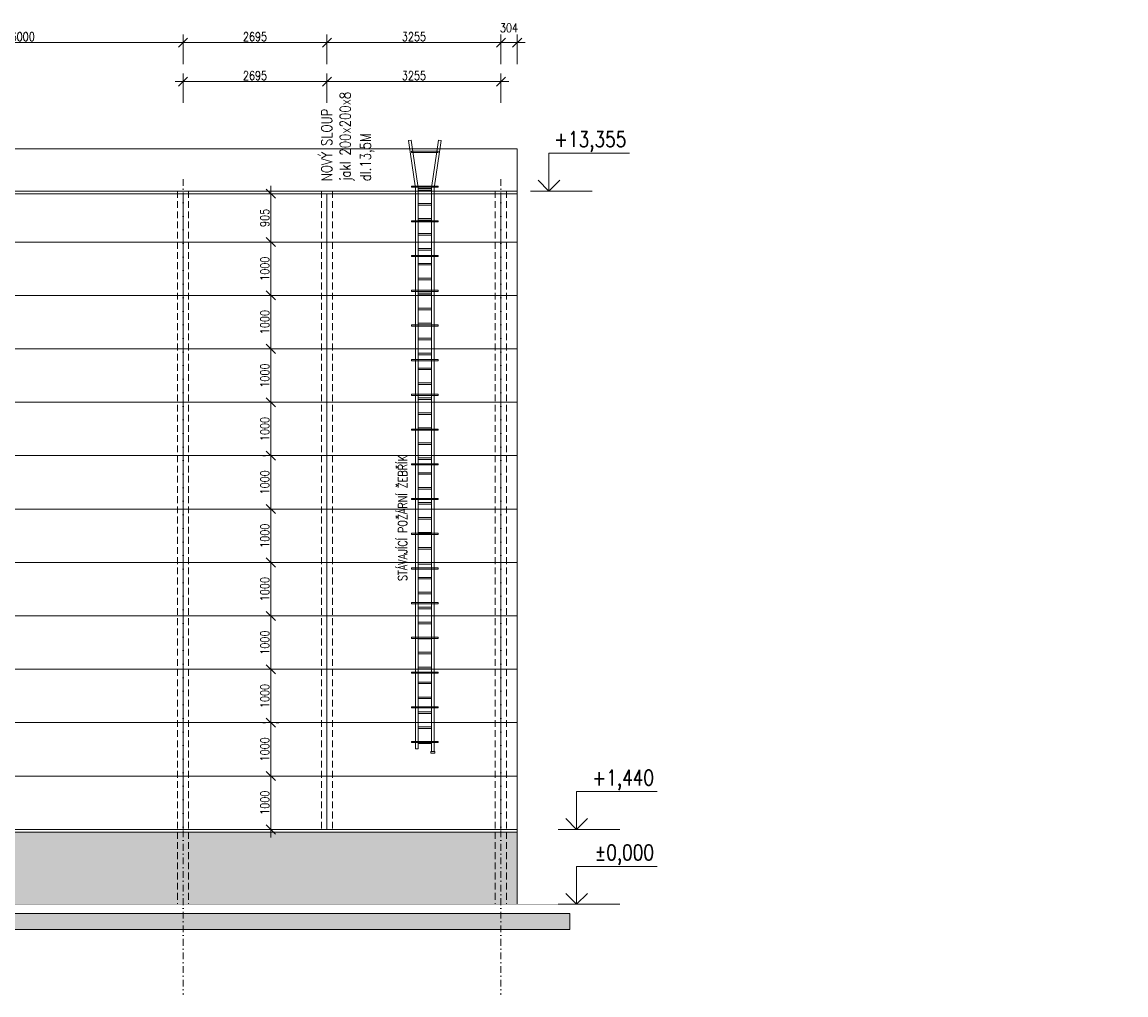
# Model space of a CAD drawing. Header units: millimetres. Extents: x -485339 to 350584, y -1189934 to 0.
# Tile 117 of 178: x -52893 to -32230, y -974337 to -956120. Entities that reach past the tile are written whole.
import ezdxf
from ezdxf.enums import TextEntityAlignment as Align

# ---------------------------------------------------------------- set-up
doc = ezdxf.new("R2010")
doc.units = ezdxf.units.MM
doc.header["$LTSCALE"] = 10
doc.linetypes.add('DASHDOT', pattern=[25.4, 12.7, -6.35, 0, -6.35])
doc.linetypes.add('ČÁRKOVANÁ', pattern=[19.05, 12.7, -6.35])
doc.layers.get('Defpoints').update_dxf_attribs({"color": 201})
for name, color, linetype, lineweight in [('N_kóty', 10, 'Continuous', 18), ('N_popis', 10, 'Continuous', 18), ('N_popis_fasáda', 212, 'Continuous', 18), ('N_čáry_obv.plášt', 212, 'Continuous', 18), ('N_šrary', 10, 'Continuous', 18), ('St_kóty_výškové', 132, 'Continuous', 18), ('St_popis', 250, 'Continuous', 18), ('St_sloupy_opláštění_pohled', 25, 'ČÁRKOVANÁ', 18), ('St_čáry_obrys', 5, 'Continuous', 35), ('St_čáry_plné', 250, 'Continuous', 18), ('St_šrafy', 250, 'Continuous', 18)]:
    doc.layers.add(name, color=color, linetype=linetype, lineweight=lineweight)
doc.styles.add('ROMANS', font='romans.shx', dxfattribs={"width": 0.8})
doc.styles.get("Standard").update_dxf_attribs({"font": 'simplex.shx', "width": 0.8})
doc.dimstyles.new('stavebníM100', dxfattribs={"dimtxt": 165, "dimasz": 170, "dimexe": 150, "dimexo": 100, "dimgap": 30, "dimtad": 1, "dimdec": 0, "dimtxsty": 'Standard', "dimblk": 'OBLIQUE', "dimcen": -2.5, "dimdle": 150, "dimclrd": 256, "dimclre": 256, "dimclrt": 256, "dimadec": 4, "dimazin": 0, "dimtfac": 1, "dimtdec": 0, "dimtmove": 2, "dimatfit": 3, "dimldrblk": 'OBLIQUE', "dimfxl": 400, "dimfxlon": 1, "dimlwd": -1, "dimlwe": -1, "dimarcsym": 0})

# ---------------------------------------------------------------- blocks, each defined once
blk = doc.blocks.new('*U3842')
at = {"layer": 'St_čáry_plné'}
for points in [[(-125, 15), (125, 15)], [(-125, -15), (125, -15)]]:
    blk.add_lwpolyline(points, dxfattribs=at)
blk = doc.blocks.new('*U3841')
at = {"layer": 'St_čáry_plné'}
for p in [(0, 10360), (0, 10080), (0, 9800), (0, 9520), (0, 9240), (0, 8960), (0, 8680), (0, 8400), (0, 8120), (0, 7840), (0, 7560), (0, 7280), (0, 7000), (0, 6720), (0, 6440), (0, 6160), (0, 5880), (0, 5600), (0, 5320), (0, 5040), (0, 4760), (0, 4480), (0, 4200), (0, 3920), (0, 3640), (0, 3360), (0, 3080), (0, 2800), (0, 2520), (0, 2240), (0, 1960), (0, 1680), (0, 1400), (0, 1120), (0, 840), (0, 560), (0, 280), (0, 0)]:
    blk.add_blockref('*U3842', p, dxfattribs=at)
blk = doc.blocks.new('*U3844')
at = {"layer": 'St_čáry_plné'}
blk.add_lwpolyline([(-250, -11), (250, -11), (250, 11), (-250, 11)], close=True, dxfattribs=at)
blk = doc.blocks.new('*U3843')
at = {"layer": 'St_čáry_plné'}
for p in [(0, 0), (0, -650), (0, -1300), (0, -1950), (0, -2600), (0, -3250), (0, -3900), (0, -4550), (0, -5200), (0, -5850), (0, -6500), (0, -7150), (0, -7800), (0, -8450), (0, -9100), (0, -9750), (0, -10400), (0, -11050)]:
    blk.add_blockref('*U3844', p, dxfattribs=at)
blk = doc.blocks.new('G$CD609EF3A')
at = {"layer": 'St_čáry_plné'}
for points in [[(-306, 855), (-257, 862)], [(-175, -40), (-306, 855)], [(-125, -36), (-257, 862)], [(125, -36), (257, 862)], [(175, -40), (306, 855)], [(306, 855), (257, 862)], [(-175, -40), (-175, -10536)], [(-125, -36), (-125, -10536)], [(125, -36), (125, -10590)], [(175, -36), (175, -10590)], [(-175, -10536), (-125, -10536)], [(125, -10590), (175, -10590)]]:
    blk.add_lwpolyline(points, dxfattribs=at)
blk.add_lwpolyline([(111, -10590), (189, -10590), (189, -10619), (111, -10619)], close=True, dxfattribs=at)
for name, p in [('*U3843', (0, 639)), ('*U3841', (0, -10423))]:
    blk.add_blockref(name, p, dxfattribs=at)
blk = doc.blocks.new('*U3985')
at = {"color": 0, "linetype": 'ByBlock', "lineweight": -2}
blk.add_line((3, 0), (-7, 0), dxfattribs=at)
for points in [[(0, 0), (0, 6.12), (0, 6.12), (-13, 6.12)], [(1.75, 1.75), (0, 0), (-1.75, 1.75)]]:
    blk.add_lwpolyline(points, dxfattribs=at)
at = {"color": 0, "linetype": 'ByBlock', "lineweight": -2, "style": 'ROMANS', "width": 0.8}
for tag, p in [('VYSKA', (-3.45, 9.62)), ('POPIS_001', (-12.5, 5.12))]:
    blk.add_attdef(tag, text='', height=2.5, dxfattribs=at).set_placement(p, align=Align.TOP_RIGHT)
blk = doc.blocks.new('_OBLIQUE')
at = {"color": 0, "linetype": 'ByBlock'}
blk.add_line((-0.5, -0.5), (0.5, 0.5), dxfattribs=at)
blk = doc.blocks.new('*D6706')
at = {"layer": 'Defpoints', "color": 0}
for p in [(-183011, -959239), (0, -959239), (-183011, -960239)]:
    blk.add_point(p, dxfattribs=at)
at = {"layer": 'N_popis_fasáda'}
for p, q in [((-183011, -960389), (-183011, -959089)), ((-182611, -959239), (-183161, -959239)), ((-183111, -960239), (-183161, -960239))]:
    blk.add_line(p, q, dxfattribs=at)
at = {"layer": 'N_popis_fasáda', "linetype": 'ByBlock', "xscale": 170, "yscale": 170, "zscale": 170}
for p, rotation in [((-183011, -959239), 90), ((-183011, -960239), 270)]:
    blk.add_blockref('_OBLIQUE', p, dxfattribs=dict(at, rotation=rotation))
at = {"layer": 'N_popis_fasáda', "insert": (-183124, -959739), "char_height": 165, "attachment_point": 5, "rotation": 90}
blk.add_mtext('1000', dxfattribs=at)
blk = doc.blocks.new('*D6729')
at = {"layer": 'Defpoints', "color": 0}
for p in [(-49880, -956505), (-49880, -959059), (-55880, -959284)]:
    blk.add_point(p, dxfattribs=at)
at = {"layer": 'N_popis_fasáda'}
for p, q in [((-55880, -956905), (-55880, -956355)), ((-49880, -956905), (-49880, -956355)), ((-56030, -956505), (-49730, -956505))]:
    blk.add_line(p, q, dxfattribs=at)
at = {"layer": 'N_popis_fasáda', "linetype": 'ByBlock', "xscale": 170, "yscale": 170, "zscale": 170, "rotation": 180}
blk.add_blockref('_OBLIQUE', (-55880, -956505), dxfattribs=at)
at = {"layer": 'N_popis_fasáda', "linetype": 'ByBlock', "xscale": 170, "yscale": 170, "zscale": 170}
blk.add_blockref('_OBLIQUE', (-49880, -956505), dxfattribs=at)
at = {"layer": 'N_popis_fasáda', "insert": (-52880, -956393), "char_height": 165, "attachment_point": 5}
blk.add_mtext('6000', dxfattribs=at)
blk = doc.blocks.new('*D6731')
at = {"layer": 'Defpoints', "color": 0}
for p in [(-43626, -956505), (-43626, -958494), (-43930, -959059)]:
    blk.add_point(p, dxfattribs=at)
at = {"layer": 'N_popis_fasáda'}
for p, q in [((-43930, -956905), (-43930, -956355)), ((-43626, -956905), (-43626, -956355)), ((-44080, -956505), (-43476, -956505))]:
    blk.add_line(p, q, dxfattribs=at)
at = {"layer": 'N_popis_fasáda', "linetype": 'ByBlock', "xscale": 170, "yscale": 170, "zscale": 170, "rotation": 180}
blk.add_blockref('_OBLIQUE', (-43930, -956505), dxfattribs=at)
at = {"layer": 'N_popis_fasáda', "linetype": 'ByBlock', "xscale": 170, "yscale": 170, "zscale": 170}
blk.add_blockref('_OBLIQUE', (-43626, -956505), dxfattribs=at)
at = {"layer": 'N_popis_fasáda', "insert": (-43778, -956228), "char_height": 165, "attachment_point": 5}
blk.add_mtext('304', dxfattribs=at)
blk = doc.blocks.new('*D6732')
at = {"layer": 'Defpoints', "color": 0}
for p in [(-49775, -970239), (-48236, -970239), (-49775, -971239)]:
    blk.add_point(p, dxfattribs=at)
at = {"layer": 'N_popis_fasáda'}
for p, q in [((-48236, -971389), (-48236, -970089)), ((-48636, -970239), (-48086, -970239)), ((-48636, -971239), (-48086, -971239))]:
    blk.add_line(p, q, dxfattribs=at)
at = {"layer": 'N_popis_fasáda', "linetype": 'ByBlock', "xscale": 170, "yscale": 170, "zscale": 170}
for p, rotation in [((-48236, -970239), 90), ((-48236, -971239), 270)]:
    blk.add_blockref('_OBLIQUE', p, dxfattribs=dict(at, rotation=rotation))
at = {"layer": 'N_popis_fasáda', "insert": (-48349, -970739), "char_height": 165, "attachment_point": 5, "rotation": 90}
blk.add_mtext('1000', dxfattribs=at)
blk = doc.blocks.new('*D6733')
at = {"layer": 'Defpoints', "color": 0}
for p in [(-48236, -969239), (-48236, -969239), (-49775, -970239)]:
    blk.add_point(p, dxfattribs=at)
at = {"layer": 'N_popis_fasáda'}
for p, q in [((-48236, -970389), (-48236, -969089)), ((-48136, -969239), (-48086, -969239)), ((-48636, -970239), (-48086, -970239))]:
    blk.add_line(p, q, dxfattribs=at)
at = {"layer": 'N_popis_fasáda', "linetype": 'ByBlock', "xscale": 170, "yscale": 170, "zscale": 170}
for p, rotation in [((-48236, -969239), 90), ((-48236, -970239), 270)]:
    blk.add_blockref('_OBLIQUE', p, dxfattribs=dict(at, rotation=rotation))
at = {"layer": 'N_popis_fasáda', "insert": (-48349, -969739), "char_height": 165, "attachment_point": 5, "rotation": 90}
blk.add_mtext('1000', dxfattribs=at)
blk = doc.blocks.new('*D6734')
at = {"layer": 'Defpoints', "color": 0}
for p in [(-48236, -968239), (-48236, -968239), (-48236, -969239)]:
    blk.add_point(p, dxfattribs=at)
at = {"layer": 'N_popis_fasáda'}
for p, q in [((-48236, -969389), (-48236, -968089)), ((-48336, -968239), (-48386, -968239)), ((-48336, -969239), (-48386, -969239))]:
    blk.add_line(p, q, dxfattribs=at)
at = {"layer": 'N_popis_fasáda', "linetype": 'ByBlock', "xscale": 170, "yscale": 170, "zscale": 170}
for p, rotation in [((-48236, -968239), 90), ((-48236, -969239), 270)]:
    blk.add_blockref('_OBLIQUE', p, dxfattribs=dict(at, rotation=rotation))
at = {"layer": 'N_popis_fasáda', "insert": (-48349, -968739), "char_height": 165, "attachment_point": 5, "rotation": 90}
blk.add_mtext('1000', dxfattribs=at)
blk = doc.blocks.new('*D6735')
at = {"layer": 'Defpoints', "color": 0}
for p in [(-48236, -967239), (-48236, -967239), (-48236, -968239)]:
    blk.add_point(p, dxfattribs=at)
at = {"layer": 'N_popis_fasáda'}
for p, q in [((-48236, -968389), (-48236, -967089)), ((-48336, -967239), (-48386, -967239)), ((-48336, -968239), (-48386, -968239))]:
    blk.add_line(p, q, dxfattribs=at)
at = {"layer": 'N_popis_fasáda', "linetype": 'ByBlock', "xscale": 170, "yscale": 170, "zscale": 170}
for p, rotation in [((-48236, -967239), 90), ((-48236, -968239), 270)]:
    blk.add_blockref('_OBLIQUE', p, dxfattribs=dict(at, rotation=rotation))
at = {"layer": 'N_popis_fasáda', "insert": (-48349, -967739), "char_height": 165, "attachment_point": 5, "rotation": 90}
blk.add_mtext('1000', dxfattribs=at)
blk = doc.blocks.new('*D6736')
at = {"layer": 'Defpoints', "color": 0}
for p in [(-48236, -966239), (-48236, -966239), (-48236, -967239)]:
    blk.add_point(p, dxfattribs=at)
at = {"layer": 'N_popis_fasáda'}
for p, q in [((-48236, -967389), (-48236, -966089)), ((-48336, -966239), (-48386, -966239)), ((-48336, -967239), (-48386, -967239))]:
    blk.add_line(p, q, dxfattribs=at)
at = {"layer": 'N_popis_fasáda', "linetype": 'ByBlock', "xscale": 170, "yscale": 170, "zscale": 170}
for p, rotation in [((-48236, -966239), 90), ((-48236, -967239), 270)]:
    blk.add_blockref('_OBLIQUE', p, dxfattribs=dict(at, rotation=rotation))
at = {"layer": 'N_popis_fasáda', "insert": (-48349, -966739), "char_height": 165, "attachment_point": 5, "rotation": 90}
blk.add_mtext('1000', dxfattribs=at)
blk = doc.blocks.new('*D6737')
at = {"layer": 'Defpoints', "color": 0}
for p in [(-48236, -965239), (-48236, -965239), (-48236, -966239)]:
    blk.add_point(p, dxfattribs=at)
at = {"layer": 'N_popis_fasáda'}
for p, q in [((-48236, -966389), (-48236, -965089)), ((-48336, -965239), (-48386, -965239)), ((-48336, -966239), (-48386, -966239))]:
    blk.add_line(p, q, dxfattribs=at)
at = {"layer": 'N_popis_fasáda', "linetype": 'ByBlock', "xscale": 170, "yscale": 170, "zscale": 170}
for p, rotation in [((-48236, -965239), 90), ((-48236, -966239), 270)]:
    blk.add_blockref('_OBLIQUE', p, dxfattribs=dict(at, rotation=rotation))
at = {"layer": 'N_popis_fasáda', "insert": (-48349, -965739), "char_height": 165, "attachment_point": 5, "rotation": 90}
blk.add_mtext('1000', dxfattribs=at)
blk = doc.blocks.new('*D6738')
at = {"layer": 'Defpoints', "color": 0}
for p in [(-48236, -964239), (-48236, -964239), (-48236, -965239)]:
    blk.add_point(p, dxfattribs=at)
at = {"layer": 'N_popis_fasáda'}
for p, q in [((-48236, -965389), (-48236, -964089)), ((-48336, -964239), (-48386, -964239)), ((-48336, -965239), (-48386, -965239))]:
    blk.add_line(p, q, dxfattribs=at)
at = {"layer": 'N_popis_fasáda', "linetype": 'ByBlock', "xscale": 170, "yscale": 170, "zscale": 170}
for p, rotation in [((-48236, -964239), 90), ((-48236, -965239), 270)]:
    blk.add_blockref('_OBLIQUE', p, dxfattribs=dict(at, rotation=rotation))
at = {"layer": 'N_popis_fasáda', "insert": (-48349, -964739), "char_height": 165, "attachment_point": 5, "rotation": 90}
blk.add_mtext('1000', dxfattribs=at)
blk = doc.blocks.new('*D6739')
at = {"layer": 'Defpoints', "color": 0}
for p in [(-48236, -963239), (-48236, -963239), (-48236, -964239)]:
    blk.add_point(p, dxfattribs=at)
at = {"layer": 'N_popis_fasáda'}
for p, q in [((-48336, -963239), (-48386, -963239)), ((-48236, -964389), (-48236, -963089)), ((-48336, -964239), (-48386, -964239))]:
    blk.add_line(p, q, dxfattribs=at)
at = {"layer": 'N_popis_fasáda', "linetype": 'ByBlock', "xscale": 170, "yscale": 170, "zscale": 170}
for p, rotation in [((-48236, -963239), 90), ((-48236, -964239), 270)]:
    blk.add_blockref('_OBLIQUE', p, dxfattribs=dict(at, rotation=rotation))
at = {"layer": 'N_popis_fasáda', "insert": (-48349, -963739), "char_height": 165, "attachment_point": 5, "rotation": 90}
blk.add_mtext('1000', dxfattribs=at)
blk = doc.blocks.new('*D6740')
at = {"layer": 'Defpoints', "color": 0}
for p in [(-48236, -962239), (-48236, -962239), (-48236, -963239)]:
    blk.add_point(p, dxfattribs=at)
at = {"layer": 'N_popis_fasáda'}
for p, q in [((-48336, -962239), (-48386, -962239)), ((-48236, -963389), (-48236, -962089)), ((-48336, -963239), (-48386, -963239))]:
    blk.add_line(p, q, dxfattribs=at)
at = {"layer": 'N_popis_fasáda', "linetype": 'ByBlock', "xscale": 170, "yscale": 170, "zscale": 170}
for p, rotation in [((-48236, -962239), 90), ((-48236, -963239), 270)]:
    blk.add_blockref('_OBLIQUE', p, dxfattribs=dict(at, rotation=rotation))
at = {"layer": 'N_popis_fasáda', "insert": (-48349, -962739), "char_height": 165, "attachment_point": 5, "rotation": 90}
blk.add_mtext('1000', dxfattribs=at)
blk = doc.blocks.new('*D6741')
at = {"layer": 'Defpoints', "color": 0}
for p in [(-48236, -961239), (-48236, -961239), (-48236, -962239)]:
    blk.add_point(p, dxfattribs=at)
at = {"layer": 'N_popis_fasáda'}
for p, q in [((-48236, -962389), (-48236, -961089)), ((-48336, -961239), (-48386, -961239)), ((-48336, -962239), (-48386, -962239))]:
    blk.add_line(p, q, dxfattribs=at)
at = {"layer": 'N_popis_fasáda', "linetype": 'ByBlock', "xscale": 170, "yscale": 170, "zscale": 170}
for p, rotation in [((-48236, -961239), 90), ((-48236, -962239), 270)]:
    blk.add_blockref('_OBLIQUE', p, dxfattribs=dict(at, rotation=rotation))
at = {"layer": 'N_popis_fasáda', "insert": (-48349, -961739), "char_height": 165, "attachment_point": 5, "rotation": 90}
blk.add_mtext('1000', dxfattribs=at)
blk = doc.blocks.new('*D6742')
at = {"layer": 'Defpoints', "color": 0}
for p in [(-48236, -960239), (-48236, -960239), (-48236, -961239)]:
    blk.add_point(p, dxfattribs=at)
at = {"layer": 'N_popis_fasáda'}
for p, q in [((-48236, -961389), (-48236, -960089)), ((-48336, -960239), (-48386, -960239)), ((-48336, -961239), (-48386, -961239))]:
    blk.add_line(p, q, dxfattribs=at)
at = {"layer": 'N_popis_fasáda', "linetype": 'ByBlock', "xscale": 170, "yscale": 170, "zscale": 170}
for p, rotation in [((-48236, -960239), 90), ((-48236, -961239), 270)]:
    blk.add_blockref('_OBLIQUE', p, dxfattribs=dict(at, rotation=rotation))
at = {"layer": 'N_popis_fasáda', "insert": (-48349, -960739), "char_height": 165, "attachment_point": 5, "rotation": 90}
blk.add_mtext('1000', dxfattribs=at)
blk = doc.blocks.new('*D6743')
at = {"layer": 'Defpoints', "color": 0}
for p in [(-48236, -959334), (-48236, -959334), (-48236, -960239)]:
    blk.add_point(p, dxfattribs=at)
at = {"layer": 'N_popis_fasáda'}
for p, q in [((-48336, -959334), (-48386, -959334)), ((-48236, -960389), (-48236, -959184)), ((-48336, -960239), (-48386, -960239))]:
    blk.add_line(p, q, dxfattribs=at)
at = {"layer": 'N_popis_fasáda', "linetype": 'ByBlock', "xscale": 170, "yscale": 170, "zscale": 170}
for p, rotation in [((-48236, -959334), 90), ((-48236, -960239), 270)]:
    blk.add_blockref('_OBLIQUE', p, dxfattribs=dict(at, rotation=rotation))
at = {"layer": 'N_popis_fasáda', "insert": (-48349, -959786), "char_height": 165, "attachment_point": 5, "rotation": 90}
blk.add_mtext('905', dxfattribs=at)
blk = doc.blocks.new('*D8007')
at = {"layer": 'Defpoints', "color": 0}
for p in [(-47185, -956505), (-49880, -959059), (-47185, -959334)]:
    blk.add_point(p, dxfattribs=at)
at = {"layer": 'N_popis_fasáda'}
for p, q in [((-49880, -956905), (-49880, -956355)), ((-47185, -956905), (-47185, -956355)), ((-50030, -956505), (-47035, -956505))]:
    blk.add_line(p, q, dxfattribs=at)
at = {"layer": 'N_popis_fasáda', "linetype": 'ByBlock', "xscale": 170, "yscale": 170, "zscale": 170, "rotation": 180}
blk.add_blockref('_OBLIQUE', (-49880, -956505), dxfattribs=at)
at = {"layer": 'N_popis_fasáda', "linetype": 'ByBlock', "xscale": 170, "yscale": 170, "zscale": 170}
blk.add_blockref('_OBLIQUE', (-47185, -956505), dxfattribs=at)
at = {"layer": 'N_popis_fasáda', "insert": (-48533, -956393), "char_height": 165, "attachment_point": 5}
blk.add_mtext('2695', dxfattribs=at)
blk = doc.blocks.new('*D8008')
at = {"layer": 'Defpoints', "color": 0}
for p in [(-43930, -956505), (-47185, -959334), (-43930, -959334)]:
    blk.add_point(p, dxfattribs=at)
at = {"layer": 'N_popis_fasáda'}
for p, q in [((-47185, -956905), (-47185, -956355)), ((-43930, -956905), (-43930, -956355)), ((-47335, -956505), (-43780, -956505))]:
    blk.add_line(p, q, dxfattribs=at)
at = {"layer": 'N_popis_fasáda', "linetype": 'ByBlock', "xscale": 170, "yscale": 170, "zscale": 170, "rotation": 180}
blk.add_blockref('_OBLIQUE', (-47185, -956505), dxfattribs=at)
at = {"layer": 'N_popis_fasáda', "linetype": 'ByBlock', "xscale": 170, "yscale": 170, "zscale": 170}
blk.add_blockref('_OBLIQUE', (-43930, -956505), dxfattribs=at)
at = {"layer": 'N_popis_fasáda', "insert": (-45558, -956393), "char_height": 165, "attachment_point": 5}
blk.add_mtext('3255', dxfattribs=at)
blk = doc.blocks.new('*D8034')
at = {"layer": 'Defpoints', "color": 0}
for p in [(-47185, -957235), (-49880, -959059), (-47185, -959334)]:
    blk.add_point(p, dxfattribs=at)
at = {"layer": 'N_kóty'}
for p, q in [((-50030, -957235), (-47035, -957235)), ((-49880, -957635), (-49880, -957085)), ((-47185, -957635), (-47185, -957085))]:
    blk.add_line(p, q, dxfattribs=at)
at = {"layer": 'N_kóty', "linetype": 'ByBlock', "xscale": 170, "yscale": 170, "zscale": 170, "rotation": 180}
blk.add_blockref('_OBLIQUE', (-49880, -957235), dxfattribs=at)
at = {"layer": 'N_kóty', "linetype": 'ByBlock', "xscale": 170, "yscale": 170, "zscale": 170}
blk.add_blockref('_OBLIQUE', (-47185, -957235), dxfattribs=at)
at = {"layer": 'N_kóty', "lineweight": 18, "insert": (-48533, -957123), "char_height": 165, "attachment_point": 5}
blk.add_mtext('2695', dxfattribs=at)
blk = doc.blocks.new('*D8035')
at = {"layer": 'Defpoints', "color": 0}
for p in [(-43930, -957235), (-43930, -959059), (-47185, -959334)]:
    blk.add_point(p, dxfattribs=at)
at = {"layer": 'N_kóty'}
for p, q in [((-47335, -957235), (-43780, -957235)), ((-47185, -957635), (-47185, -957085)), ((-43930, -957635), (-43930, -957085))]:
    blk.add_line(p, q, dxfattribs=at)
at = {"layer": 'N_kóty', "linetype": 'ByBlock', "xscale": 170, "yscale": 170, "zscale": 170, "rotation": 180}
blk.add_blockref('_OBLIQUE', (-47185, -957235), dxfattribs=at)
at = {"layer": 'N_kóty', "linetype": 'ByBlock', "xscale": 170, "yscale": 170, "zscale": 170}
blk.add_blockref('_OBLIQUE', (-43930, -957235), dxfattribs=at)
at = {"layer": 'N_kóty', "lineweight": 18, "insert": (-45558, -957123), "char_height": 165, "attachment_point": 5}
blk.add_mtext('3255', dxfattribs=at)

msp = doc.modelspace()

# ---------------------------------------------------------------- hatches: boundary and pattern name
at = {"layer": 'N_šrary'}
h = msp.add_hatch(dxfattribs=at)
h.set_pattern_fill('AR-SAND', color=256, scale=5)
h.paths.add_polyline_path([(-58674.9, -972638.5), (-43626.2, -972638.5), (-43626.2, -971288.5), (-59724.9, -971288.5), (-59724.9, -971558.5), (-58674.9, -971558.5), (-58674.9, -971738.5), (-58674.9, -971918.5), (-58674.9, -972098.5), (-58674.9, -972278.5), (-58674.9, -972458.5)])
at = {"layer": 'St_šrafy'}
h = msp.add_hatch(color=256, dxfattribs=at)
h.dxf.hatch_style = 1
h.paths.add_polyline_path([(-142454.3, -973113.5), (-42636.8, -973113.5), (-42636.8, -972813.5), (-142454.3, -972813.5)])

# ---------------------------------------------------------------- linework, layer by layer
at = {"layer": 'N_čáry_obv.plášt'}
for points in [[(-49879.9, -971238.5), (-49879.9, -959333.5)], [(-47185.2, -971238.5), (-47185.2, -959333.5)], [(-43930.5, -971238.5), (-43930.5, -959333.5)], [(-59724.9, -960238.5), (-43626.2, -960238.5)], [(-59724.9, -961238.5), (-43626.2, -961238.5)], [(-59724.9, -962238.5), (-43626.2, -962238.5)], [(-59724.9, -963238.5), (-43626.2, -963238.5)], [(-59724.9, -964238.5), (-43626.2, -964238.5)], [(-59724.9, -965238.5), (-43626.2, -965238.5)], [(-59724.9, -966238.5), (-43626.2, -966238.5)], [(-59724.9, -967238.5), (-43626.2, -967238.5)], [(-59724.9, -968238.5), (-43626.2, -968238.5)], [(-59724.9, -969238.5), (-43626.2, -969238.5)], [(-59724.9, -970238.5), (-43626.2, -970238.5)], [(-59724.9, -971238.5), (-43626.2, -971238.5)]]:
    msp.add_lwpolyline(points, dxfattribs=at)
at = {"layer": 'N_šrary'}
for points in [[(-70504.9, -959283.5), (-43626.2, -959283.5)], [(-70504.9, -959333.5), (-43626.2, -959333.5)], [(-59724.9, -971288.5), (-43626.2, -971288.5)]]:
    msp.add_lwpolyline(points, dxfattribs=at)
at = {"layer": 'St_sloupy_opláštění_pohled', "linetype": 'DASHDOT'}
for points in [[(-49879.9, -959059.2), (-49879.9, -974336.9)], [(-43930.5, -959059.2), (-43930.5, -974336.9)]]:
    msp.add_lwpolyline(points, dxfattribs=at)
at = {"layer": 'St_sloupy_opláštění_pohled'}
for points in [[(-49984.9, -959283.5), (-49984.9, -972638.5)], [(-49774.9, -959283.5), (-49774.9, -972638.5)], [(-44035.5, -959283.5), (-44035.5, -972638.5)], [(-43825.5, -959283.5), (-43825.5, -972638.5)]]:
    msp.add_lwpolyline(points, dxfattribs=at)
at = {"layer": 'St_sloupy_opláštění_pohled', "color": 10}
for points in [[(-47290.2, -959283.5), (-47290.2, -971238.5)], [(-47080.2, -959283.5), (-47080.2, -971238.5)]]:
    msp.add_lwpolyline(points, dxfattribs=at)
at = {"layer": 'St_čáry_obrys', "const_width": 10}
msp.add_lwpolyline([(-142454.3, -972638.5), (-42636.8, -972638.5)], dxfattribs=at)
at = {"layer": 'St_čáry_plné'}
msp.add_lwpolyline([(-43626.2, -958494.3), (-43626.2, -972638.5)], dxfattribs=at)
at = {"layer": 'St_šrafy'}
msp.add_lwpolyline([(-56834.2, -958494.3), (-43626.2, -958494.3)], dxfattribs=at)
msp.add_lwpolyline([(-142454.3, -973113.5), (-42636.8, -973113.5), (-42636.8, -972813.5), (-142454.3, -972813.5)], close=True, dxfattribs=at)

# ---------------------------------------------------------------- block references
at = {"layer": 'St_kóty_výškové'}
ref = msp.add_blockref('*U3985', (-43029.7, -959283.5), dxfattribs=dict(at, xscale=-115.8301158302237, yscale=115.8301158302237, zscale=115.8301158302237))
ref.add_attrib('VYSKA', '+13,355', dxfattribs={"layer": '0', "color": 0, "linetype": 'ByBlock', "lineweight": -2, "height": 289.58, "style": 'ROMANS', "width": 0.8}).set_placement((-41581.9, -958168.7), align=Align.TOP_RIGHT)
ref = msp.add_blockref('*U3985', (-42512.6, -971238.5), dxfattribs=dict(at, xscale=-115.8301158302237, yscale=115.8301158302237, zscale=115.8301158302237))
ref.add_attrib('VYSKA', '+1,440', dxfattribs={"layer": '0', "color": 0, "linetype": 'ByBlock', "lineweight": -2, "height": 289.58, "style": 'ROMANS', "width": 0.8}).set_placement((-41064.8, -970123.7), align=Align.TOP_RIGHT)
ref = msp.add_blockref('*U3985', (-42512.6, -972638.5), dxfattribs=dict(at, xscale=-115.8301158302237, yscale=115.8301158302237, zscale=115.8301158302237))
ref.add_attrib('VYSKA', '%%P0,000', dxfattribs={"layer": '0', "color": 0, "linetype": 'ByBlock', "lineweight": -2, "height": 289.58, "style": 'ROMANS', "width": 0.8}).set_placement((-41064.8, -971523.7), align=Align.TOP_RIGHT)
at = {"layer": 'St_čáry_plné'}
msp.add_blockref('G$CD609EF3A', (-45353.3, -959190.1), dxfattribs=at)

# ---------------------------------------------------------------- texts
at = {"layer": 'N_popis', "lineweight": 18, "width": 0.8}
for s, p in [('jakl 200x200x8', (-46742.7, -959099.1)), ('NOVÝ SLOUP', (-47089.2, -959099.1)), ('dl.13,5M', (-46362.2, -959099.1))]:
    msp.add_text(s, height=200, rotation=90, dxfattribs=at).set_placement(p)
at = {"layer": 'St_popis', "ltscale": 2, "width": 0.8}
msp.add_text('STÁVAJÍCÍ POŽÁRNÍ ŽEBŘÍK', height=165, rotation=90, dxfattribs=at).set_placement((-45686.8, -966588.4))

# ---------------------------------------------------------------- dimensions: what is measured, and where the dimension line sits
at = {"layer": 'N_kóty', "lineweight": 18}
for base, p1, p2, picture, middle in [((-47185.2, -957235), (-49879.9, -959059.2), (-47185.2, -959333.5), '*D8034', (-48532.5, -957122.5)), ((-43930.5, -957235), (-47185.2, -959333.5), (-43930.5, -959059.2), '*D8035', (-45557.8, -957122.5))]:
    dim = msp.add_linear_dim(base=base, p1=p1, p2=p2, dimstyle='stavebníM100', dxfattribs=at)
    dim.commit()
    dim.dimension.update_dxf_attribs({"geometry": picture, "text_midpoint": middle})
at = {"layer": 'N_popis_fasáda'}
for base, p1, p2, picture, middle in [((-43626.2, -956505.5), (-43930.5, -959059.2), (-43626.2, -958494.3), '*D6731', (-43778.3, -956228)), ((-49879.9, -956505.5), (-55879.9, -959283.5), (-49879.9, -959059.2), '*D6729', (-52879.9, -956393))]:
    dim = msp.add_linear_dim(base=base, p1=p1, p2=p2, dimstyle='stavebníM100', dxfattribs=at)
    dim.commit()
    dim.dimension.update_dxf_attribs({"geometry": picture, "text_midpoint": middle})
for base, p1, p2, picture, middle in [((-47185.2, -956505.5), (-49879.9, -959059.2), (-47185.2, -959333.5), '*D8007', (-48532.5, -956393)), ((-43930.5, -956505.5), (-47185.2, -959333.5), (-43930.5, -959333.5), '*D8008', (-45557.8, -956393))]:
    dim = msp.add_linear_dim(base=base, p1=p1, p2=p2, dimstyle='stavebníM100', override={"dimtxsty": 'Standard', "dimldrblk": 'OBLIQUE'}, dxfattribs=at)
    dim.commit()
    dim.dimension.update_dxf_attribs({"geometry": picture, "text_midpoint": middle})
for base, p1, p2, picture, middle in [((-183011.3, -959238.5), (-183011.3, -960238.5), (0, -959238.5), '*D6706', (-183123.8, -959738.5)), ((-48236.5, -959333.5), (-48236.5, -960238.5), (-48236.5, -959333.5), '*D6743', (-48349, -959786)), ((-48236.5, -960238.5), (-48236.5, -961238.5), (-48236.5, -960238.5), '*D6742', (-48349, -960738.5)), ((-48236.5, -961238.5), (-48236.5, -962238.5), (-48236.5, -961238.5), '*D6741', (-48349, -961738.5)), ((-48236.5, -962238.5), (-48236.5, -963238.5), (-48236.5, -962238.5), '*D6740', (-48349, -962738.5)), ((-48236.5, -963238.5), (-48236.5, -964238.5), (-48236.5, -963238.5), '*D6739', (-48349, -963738.5)), ((-48236.5, -964238.5), (-48236.5, -965238.5), (-48236.5, -964238.5), '*D6738', (-48349, -964738.5)), ((-48236.5, -965238.5), (-48236.5, -966238.5), (-48236.5, -965238.5), '*D6737', (-48349, -965738.5)), ((-48236.5, -966238.5), (-48236.5, -967238.5), (-48236.5, -966238.5), '*D6736', (-48349, -966738.5)), ((-48236.5, -967238.5), (-48236.5, -968238.5), (-48236.5, -967238.5), '*D6735', (-48349, -967738.5)), ((-48236.5, -968238.5), (-48236.5, -969238.5), (-48236.5, -968238.5), '*D6734', (-48349, -968738.5)), ((-48236.5, -969238.5), (-49774.9, -970238.5), (-48236.5, -969238.5), '*D6733', (-48349, -969738.5)), ((-48236.5, -970238.5), (-49774.9, -971238.5), (-49774.9, -970238.5), '*D6732', (-48349, -970738.5))]:
    dim = msp.add_linear_dim(base=base, p1=p1, p2=p2, angle=90, dimstyle='stavebníM100', dxfattribs=at)
    dim.commit()
    dim.dimension.update_dxf_attribs({"geometry": picture, "text_midpoint": middle})

doc.saveas('drawing.dxf')
